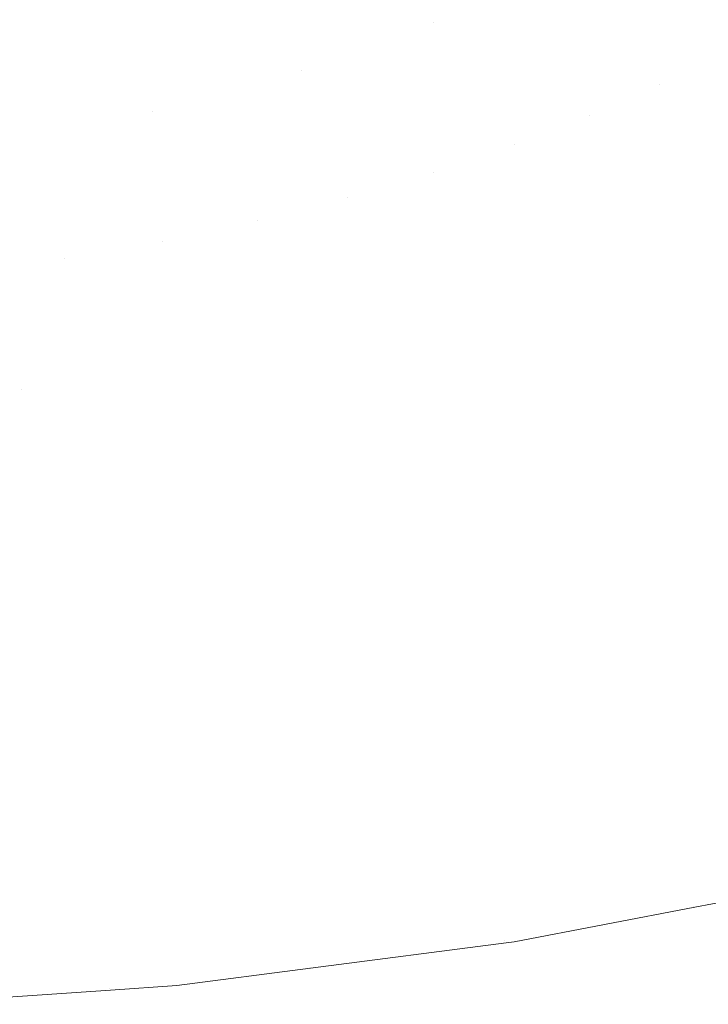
# Model space of a CAD drawing. Header units: centimetres. Extents: x 54.006 to 54.208, y 4.9 to 5.
# Tile 2 of 9: x 54.035 to 54.081, y 4.901 to 4.967. Entities that reach past the tile are written whole.
import ezdxf

# ---------------------------------------------------------------- set-up
doc = ezdxf.new("R2010")
doc.units = ezdxf.units.CM
doc.header["$LTSCALE"] = 2.54
doc.layers.add('Lucido design-1', color=7, linetype='Continuous')

# ---------------------------------------------------------------- blocks, each defined once
blk = doc.blocks.new('Gruppo-1')
at = {"color": 7, "linetype": 'Continuous', "lineweight": 9}
for points, invisible_edges in [([(54.070593, 4.970012, -2681.106077), (54.062966, 4.966447, -2681.106077), (54.052632, 4.972598, -2681.109558), (54.058864, 4.97551, -2681.109558)], 15), ([(54.070593, 4.970012, -2717.206077), (54.062966, 4.966447, -2717.206077), (54.052632, 4.972598, -2717.209558), (54.058864, 4.97551, -2717.209558)], 15), ([(54.023633, 4.973423, -2681.112189), (54.030581, 4.974787, -2681.112189), (54.037314, 4.967731, -2681.109558), (54.028428, 4.965986, -2681.109558)], 15), ([(54.023633, 4.973423, -2717.212189), (54.030581, 4.974787, -2717.212189), (54.037314, 4.967731, -2717.209558), (54.028428, 4.965986, -2717.209558)], 15), ([(54.070593, 4.970012, -2681.106077), (54.07701, 4.973797, -2681.106077), (54.090069, 4.968931, -2681.101649), (54.082464, 4.964446, -2681.101649)], 15), ([(54.070593, 4.970012, -2717.206077), (54.07701, 4.973797, -2717.206077), (54.090069, 4.968931, -2717.201649), (54.082464, 4.964446, -2717.201649)], 15), ([(54.045425, 4.969969, -2681.109558), (54.052632, 4.972598, -2681.109558), (54.062966, 4.966447, -2681.106077), (54.054148, 4.96323, -2681.106077)], 15), ([(54.045425, 4.969969, -2717.209558), (54.052632, 4.972598, -2717.209558), (54.062966, 4.966447, -2717.206077), (54.054148, 4.96323, -2717.206077)], 15), ([(54.054148, 4.96323, -2681.106077), (54.044222, 4.960491, -2681.106077), (54.037314, 4.967731, -2681.109558), (54.045425, 4.969969, -2681.109558)], 15), ([(54.054148, 4.96323, -2717.206077), (54.044222, 4.960491, -2717.206077), (54.037314, 4.967731, -2717.209558), (54.045425, 4.969969, -2717.209558)], 15), ([(54.073426, 4.960222, -2681.101649), (54.062966, 4.966447, -2681.106077), (54.070593, 4.970012, -2681.106077)], 11), ([(54.073426, 4.960222, -2717.201649), (54.062966, 4.966447, -2717.206077), (54.070593, 4.970012, -2717.206077)], 11), ([(54.070593, 4.970012, -2681.106077), (54.078125, 4.962292, -2681.101649), (54.073426, 4.960222, -2681.101649)], 11), ([(54.070593, 4.970012, -2681.106077), (54.082464, 4.964446, -2681.101649), (54.078125, 4.962292, -2681.101649)], 11), ([(54.070593, 4.970012, -2717.206077), (54.078125, 4.962292, -2717.201649), (54.073426, 4.960222, -2717.201649)], 11), ([(54.070593, 4.970012, -2717.206077), (54.082464, 4.964446, -2717.201649), (54.078125, 4.962292, -2717.201649)], 11), ([(54.028428, 4.965986, -2681.109558), (54.037314, 4.967731, -2681.109558), (54.044222, 4.960491, -2681.106077), (54.033348, 4.958357, -2681.106077)], 15), ([(54.028428, 4.965986, -2717.209558), (54.037314, 4.967731, -2717.209558), (54.044222, 4.960491, -2717.206077), (54.033348, 4.958357, -2717.206077)], 15), ([(54.062976, 4.95641, -2681.101649), (54.054148, 4.96323, -2681.106077), (54.062966, 4.966447, -2681.106077)], 11), ([(54.062976, 4.95641, -2717.201649), (54.054148, 4.96323, -2717.206077), (54.062966, 4.966447, -2717.206077)], 11), ([(54.062966, 4.966447, -2681.106077), (54.068373, 4.958255, -2681.101649), (54.062976, 4.95641, -2681.101649)], 11), ([(54.062966, 4.966447, -2681.106077), (54.073426, 4.960222, -2681.101649), (54.068373, 4.958255, -2681.101649)], 11), ([(54.062966, 4.966447, -2717.206077), (54.068373, 4.958255, -2717.201649), (54.062976, 4.95641, -2717.201649)], 11), ([(54.062966, 4.966447, -2717.206077), (54.073426, 4.960222, -2717.201649), (54.068373, 4.958255, -2717.201649)], 11), ([(54.078125, 4.962292, -2681.101649), (54.082464, 4.964446, -2681.101649), (54.088393, 4.961666, -2681.099053), (54.083715, 4.959345, -2681.099053)], 15), ([(54.078125, 4.962292, -2717.201649), (54.082464, 4.964446, -2717.201649), (54.088393, 4.961666, -2717.199053), (54.083715, 4.959345, -2717.199053)], 15), ([(54.051214, 4.953164, -2681.101649), (54.044222, 4.960491, -2681.106077), (54.054148, 4.96323, -2681.106077)], 11), ([(54.051214, 4.953164, -2717.201649), (54.044222, 4.960491, -2717.206077), (54.054148, 4.96323, -2717.206077)], 11), ([(54.054148, 4.96323, -2681.106077), (54.057249, 4.954707, -2681.101649), (54.051214, 4.953164, -2681.101649)], 11), ([(54.054148, 4.96323, -2717.206077), (54.057249, 4.954707, -2717.201649), (54.051214, 4.953164, -2717.201649)], 11), ([(54.054148, 4.96323, -2681.106077), (54.062976, 4.95641, -2681.101649), (54.057249, 4.954707, -2681.101649)], 11), ([(54.054148, 4.96323, -2717.206077), (54.062976, 4.95641, -2717.201649), (54.057249, 4.954707, -2717.201649)], 11), ([(54.083715, 4.959345, -2681.099053), (54.078651, 4.957113, -2681.099053), (54.073426, 4.960222, -2681.101649), (54.078125, 4.962292, -2681.101649)], 15), ([(54.083715, 4.959345, -2717.199053), (54.078651, 4.957113, -2717.199053), (54.073426, 4.960222, -2717.201649), (54.078125, 4.962292, -2717.201649)], 15), ([(54.038328, 4.950635, -2681.101649), (54.033348, 4.958357, -2681.106077), (54.044222, 4.960491, -2681.106077)], 11), ([(54.038328, 4.950635, -2717.201649), (54.033348, 4.958357, -2717.206077), (54.044222, 4.960491, -2717.206077)], 11), ([(54.044222, 4.960491, -2681.106077), (54.044896, 4.951802, -2681.101649), (54.038328, 4.950635, -2681.101649)], 11), ([(54.044222, 4.960491, -2717.206077), (54.044896, 4.951802, -2717.201649), (54.038328, 4.950635, -2717.201649)], 11), ([(54.044222, 4.960491, -2681.106077), (54.051214, 4.953164, -2681.101649), (54.044896, 4.951802, -2681.101649)], 11), ([(54.044222, 4.960491, -2717.206077), (54.051214, 4.953164, -2717.201649), (54.044896, 4.951802, -2717.201649)], 11), ([(54.068373, 4.958255, -2681.101649), (54.073426, 4.960222, -2681.101649), (54.078651, 4.957113, -2681.099053), (54.073204, 4.954992, -2681.099053)], 15), ([(54.068373, 4.958255, -2717.201649), (54.073426, 4.960222, -2717.201649), (54.078651, 4.957113, -2717.199053), (54.073204, 4.954992, -2717.199053)], 15), ([(54.089267, 4.956418, -2681.096189), (54.083838, 4.954026, -2681.096189), (54.078651, 4.957113, -2681.099053), (54.083715, 4.959345, -2681.099053)], 15), ([(54.089267, 4.956418, -2717.196189), (54.083838, 4.954026, -2717.196189), (54.078651, 4.957113, -2717.199053), (54.083715, 4.959345, -2717.199053)], 15), ([(54.033348, 4.958357, -2681.106077), (54.038328, 4.950635, -2681.101649), (54.031546, 4.94968, -2681.101649)], 11), ([(54.033348, 4.958357, -2717.206077), (54.038328, 4.950635, -2717.201649), (54.031546, 4.94968, -2717.201649)], 11), ([(54.073204, 4.954992, -2681.099053), (54.067385, 4.953003, -2681.099053), (54.062976, 4.95641, -2681.101649), (54.068373, 4.958255, -2681.101649)], 15), ([(54.073204, 4.954992, -2717.199053), (54.067385, 4.953003, -2717.199053), (54.062976, 4.95641, -2717.201649), (54.068373, 4.958255, -2717.201649)], 15), ([(54.073204, 4.954992, -2681.099053), (54.078651, 4.957113, -2681.099053), (54.083838, 4.954026, -2681.096189), (54.078, 4.951753, -2681.096189)], 15), ([(54.073204, 4.954992, -2717.199053), (54.078651, 4.957113, -2717.199053), (54.083838, 4.954026, -2717.196189), (54.078, 4.951753, -2717.196189)], 15), ([(54.057249, 4.954707, -2681.101649), (54.062976, 4.95641, -2681.101649), (54.067385, 4.953003, -2681.099053), (54.061212, 4.951167, -2681.099053)], 15), ([(54.057249, 4.954707, -2717.201649), (54.062976, 4.95641, -2717.201649), (54.067385, 4.953003, -2717.199053), (54.061212, 4.951167, -2717.199053)], 15), ([(54.061212, 4.951167, -2681.099053), (54.054706, 4.949505, -2681.099053), (54.051214, 4.953164, -2681.101649), (54.057249, 4.954707, -2681.101649)], 15), ([(54.061212, 4.951167, -2717.199053), (54.054706, 4.949505, -2717.199053), (54.051214, 4.953164, -2717.201649), (54.057249, 4.954707, -2717.201649)], 15), ([(54.078, 4.951753, -2681.096189), (54.071764, 4.949621, -2681.096189), (54.067385, 4.953003, -2681.099053), (54.073204, 4.954992, -2681.099053)], 15), ([(54.078, 4.951753, -2717.196189), (54.071764, 4.949621, -2717.196189), (54.067385, 4.953003, -2717.199053), (54.073204, 4.954992, -2717.199053)], 15), ([(54.082736, 4.948554, -2681.093051), (54.078, 4.951753, -2681.096189), (54.083838, 4.954026, -2681.096189), (54.088961, 4.950977, -2681.093051)], 15), ([(54.082736, 4.948554, -2717.193051), (54.078, 4.951753, -2717.196189), (54.083838, 4.954026, -2717.196189), (54.088961, 4.950977, -2717.193051)], 15), ([(54.044896, 4.951802, -2681.101649), (54.051214, 4.953164, -2681.101649), (54.054706, 4.949505, -2681.099053), (54.047895, 4.948036, -2681.099053)], 15), ([(54.044896, 4.951802, -2717.201649), (54.051214, 4.953164, -2717.201649), (54.054706, 4.949505, -2717.199053), (54.047895, 4.948036, -2717.199053)], 15), ([(54.061212, 4.951167, -2681.099053), (54.067385, 4.953003, -2681.099053), (54.071764, 4.949621, -2681.096189), (54.065147, 4.947653, -2681.096189)], 15), ([(54.061212, 4.951167, -2717.199053), (54.067385, 4.953003, -2717.199053), (54.071764, 4.949621, -2717.196189), (54.065147, 4.947653, -2717.196189)], 15), ([(54.047895, 4.948036, -2681.099053), (54.040815, 4.946778, -2681.099053), (54.038328, 4.950635, -2681.101649), (54.044896, 4.951802, -2681.101649)], 15), ([(54.047895, 4.948036, -2717.199053), (54.040815, 4.946778, -2717.199053), (54.038328, 4.950635, -2717.201649), (54.044896, 4.951802, -2717.201649)], 15), ([(54.065147, 4.947653, -2681.096189), (54.058173, 4.945871, -2681.096189), (54.054706, 4.949505, -2681.099053), (54.061212, 4.951167, -2681.099053)], 15), ([(54.065147, 4.947653, -2717.196189), (54.058173, 4.945871, -2717.196189), (54.054706, 4.949505, -2717.199053), (54.061212, 4.951167, -2717.199053)], 15), ([(54.076087, 4.946281, -2681.093051), (54.071764, 4.949621, -2681.096189), (54.078, 4.951753, -2681.096189), (54.082736, 4.948554, -2681.093051)], 15), ([(54.076087, 4.946281, -2717.193051), (54.071764, 4.949621, -2717.196189), (54.078, 4.951753, -2717.196189), (54.082736, 4.948554, -2717.193051)], 15), ([(54.035449, 4.941845, -2681.096189), (54.031546, 4.94968, -2681.101649), (54.038328, 4.950635, -2681.101649)], 11), ([(54.035449, 4.941845, -2717.196189), (54.031546, 4.94968, -2717.201649), (54.038328, 4.950635, -2717.201649)], 11), ([(54.038328, 4.950635, -2681.101649), (54.040815, 4.946778, -2681.099053), (54.035449, 4.941845, -2681.096189)], 11), ([(54.038328, 4.950635, -2717.201649), (54.040815, 4.946778, -2717.199053), (54.035449, 4.941845, -2717.196189)], 11), ([(54.035449, 4.941845, -2681.096189), (54.027415, 4.941, -2681.096189), (54.024593, 4.948949, -2681.101649), (54.031546, 4.94968, -2681.101649)], 15), ([(54.035449, 4.941845, -2717.196189), (54.027415, 4.941, -2717.196189), (54.024593, 4.948949, -2717.201649), (54.031546, 4.94968, -2717.201649)], 15), ([(54.047895, 4.948036, -2681.099053), (54.054706, 4.949505, -2681.099053), (54.058173, 4.945871, -2681.096189), (54.050873, 4.944296, -2681.096189)], 15), ([(54.047895, 4.948036, -2717.199053), (54.054706, 4.949505, -2717.199053), (54.058173, 4.945871, -2717.196189), (54.050873, 4.944296, -2717.196189)], 15), ([(54.069033, 4.944182, -2681.093051), (54.065147, 4.947653, -2681.096189), (54.071764, 4.949621, -2681.096189), (54.076087, 4.946281, -2681.093051)], 15), ([(54.069033, 4.944182, -2717.193051), (54.065147, 4.947653, -2717.196189), (54.071764, 4.949621, -2717.196189), (54.076087, 4.946281, -2717.193051)], 15), ([(54.082736, 4.948554, -2681.093051), (54.087385, 4.945414, -2681.089632), (54.080331, 4.943002, -2681.089632), (54.076087, 4.946281, -2681.093051)], 15), ([(54.082736, 4.948554, -2717.193051), (54.087385, 4.945414, -2717.189632), (54.080331, 4.943002, -2717.189632), (54.076087, 4.946281, -2717.193051)], 15), ([(54.050873, 4.944296, -2681.096189), (54.043284, 4.942949, -2681.096189), (54.040815, 4.946778, -2681.099053), (54.047895, 4.948036, -2681.099053)], 15), ([(54.050873, 4.944296, -2717.196189), (54.043284, 4.942949, -2717.196189), (54.040815, 4.946778, -2717.199053), (54.047895, 4.948036, -2717.199053)], 15), ([(54.061597, 4.942282, -2681.093051), (54.058173, 4.945871, -2681.096189), (54.065147, 4.947653, -2681.096189), (54.069033, 4.944182, -2681.093051)], 15), ([(54.061597, 4.942282, -2717.193051), (54.058173, 4.945871, -2717.196189), (54.065147, 4.947653, -2717.196189), (54.069033, 4.944182, -2717.193051)], 15), ([(54.040815, 4.946778, -2681.099053), (54.043284, 4.942949, -2681.096189), (54.035449, 4.941845, -2681.096189)], 11), ([(54.040815, 4.946778, -2717.199053), (54.043284, 4.942949, -2717.196189), (54.035449, 4.941845, -2717.196189)], 11), ([(54.076087, 4.946281, -2681.093051), (54.080331, 4.943002, -2681.089632), (54.072846, 4.940776, -2681.089632), (54.069033, 4.944182, -2681.093051)], 15), ([(54.076087, 4.946281, -2717.193051), (54.080331, 4.943002, -2717.189632), (54.072846, 4.940776, -2717.189632), (54.069033, 4.944182, -2717.193051)], 15), ([(54.053814, 4.940604, -2681.093051), (54.050873, 4.944296, -2681.096189), (54.058173, 4.945871, -2681.096189), (54.061597, 4.942282, -2681.093051)], 15), ([(54.053814, 4.940604, -2717.193051), (54.050873, 4.944296, -2717.196189), (54.058173, 4.945871, -2717.196189), (54.061597, 4.942282, -2717.193051)], 15), ([(54.084468, 4.939806, -2681.085929), (54.080331, 4.943002, -2681.089632), (54.087385, 4.945414, -2681.089632), (54.091917, 4.942353, -2681.085929)], 15), ([(54.084468, 4.939806, -2717.185929), (54.080331, 4.943002, -2717.189632), (54.087385, 4.945414, -2717.189632), (54.091917, 4.942353, -2717.185929)], 15), ([(54.045723, 4.939167, -2681.093051), (54.043284, 4.942949, -2681.096189), (54.050873, 4.944296, -2681.096189), (54.053814, 4.940604, -2681.093051)], 15), ([(54.045723, 4.939167, -2717.193051), (54.043284, 4.942949, -2717.196189), (54.050873, 4.944296, -2717.196189), (54.053814, 4.940604, -2717.193051)], 15), ([(54.069033, 4.944182, -2681.093051), (54.072846, 4.940776, -2681.089632), (54.064958, 4.93876, -2681.089632), (54.061597, 4.942282, -2681.093051)], 15), ([(54.069033, 4.944182, -2717.193051), (54.072846, 4.940776, -2717.189632), (54.064958, 4.93876, -2717.189632), (54.061597, 4.942282, -2717.193051)], 15), ([(54.037369, 4.93799, -2681.093051), (54.035449, 4.941845, -2681.096189), (54.043284, 4.942949, -2681.096189), (54.045723, 4.939167, -2681.093051)], 15), ([(54.037369, 4.93799, -2717.193051), (54.035449, 4.941845, -2717.196189), (54.043284, 4.942949, -2717.196189), (54.045723, 4.939167, -2717.193051)], 15), ([(54.076564, 4.937456, -2681.085929), (54.072846, 4.940776, -2681.089632), (54.080331, 4.943002, -2681.089632), (54.084468, 4.939806, -2681.085929)], 15), ([(54.076564, 4.937456, -2717.185929), (54.072846, 4.940776, -2717.189632), (54.080331, 4.943002, -2717.189632), (54.084468, 4.939806, -2717.185929)], 15), ([(54.061597, 4.942282, -2681.093051), (54.064958, 4.93876, -2681.089632), (54.056701, 4.936979, -2681.089632), (54.053814, 4.940604, -2681.093051)], 15), ([(54.061597, 4.942282, -2717.193051), (54.064958, 4.93876, -2717.189632), (54.056701, 4.936979, -2717.189632), (54.053814, 4.940604, -2717.193051)], 15), ([(54.028803, 4.93709, -2681.093051), (54.027415, 4.941, -2681.096189), (54.035449, 4.941845, -2681.096189), (54.037369, 4.93799, -2681.093051)], 15), ([(54.028803, 4.93709, -2717.193051), (54.027415, 4.941, -2717.196189), (54.035449, 4.941845, -2717.196189), (54.037369, 4.93799, -2717.193051)], 15), ([(54.068234, 4.935327, -2681.085929), (54.064958, 4.93876, -2681.089632), (54.072846, 4.940776, -2681.089632), (54.076564, 4.937456, -2681.085929)], 15), ([(54.068234, 4.935327, -2717.185929), (54.064958, 4.93876, -2717.189632), (54.072846, 4.940776, -2717.189632), (54.076564, 4.937456, -2717.185929)], 15), ([(54.053814, 4.940604, -2681.093051), (54.056701, 4.936979, -2681.089632), (54.048117, 4.935455, -2681.089632), (54.045723, 4.939167, -2681.093051)], 15), ([(54.053814, 4.940604, -2717.193051), (54.056701, 4.936979, -2717.189632), (54.048117, 4.935455, -2717.189632), (54.045723, 4.939167, -2717.193051)], 15), ([(54.084468, 4.939806, -2681.085929), (54.088468, 4.936716, -2681.081942), (54.080159, 4.934245, -2681.081942), (54.076564, 4.937456, -2681.085929)], 15), ([(54.084468, 4.939806, -2717.185929), (54.088468, 4.936716, -2717.181942), (54.080159, 4.934245, -2717.181942), (54.076564, 4.937456, -2717.185929)], 15), ([(54.045723, 4.939167, -2681.093051), (54.048117, 4.935455, -2681.089632), (54.039254, 4.934206, -2681.089632), (54.037369, 4.93799, -2681.093051)], 15), ([(54.045723, 4.939167, -2717.193051), (54.048117, 4.935455, -2717.189632), (54.039254, 4.934206, -2717.189632), (54.037369, 4.93799, -2717.193051)], 15), ([(54.059515, 4.933447, -2681.085929), (54.056701, 4.936979, -2681.089632), (54.064958, 4.93876, -2681.089632), (54.068234, 4.935327, -2681.085929)], 15), ([(54.059515, 4.933447, -2717.185929), (54.056701, 4.936979, -2717.189632), (54.064958, 4.93876, -2717.189632), (54.068234, 4.935327, -2717.185929)], 15), ([(54.037369, 4.93799, -2681.093051), (54.039254, 4.934206, -2681.089632), (54.030166, 4.933251, -2681.089632), (54.028803, 4.93709, -2681.093051)], 15), ([(54.037369, 4.93799, -2717.193051), (54.039254, 4.934206, -2717.189632), (54.030166, 4.933251, -2717.189632), (54.028803, 4.93709, -2717.193051)], 15), ([(54.076564, 4.937456, -2681.085929), (54.080159, 4.934245, -2681.081942), (54.071402, 4.932007, -2681.081942), (54.068234, 4.935327, -2681.085929)], 15), ([(54.076564, 4.937456, -2717.185929), (54.080159, 4.934245, -2717.181942), (54.071402, 4.932007, -2717.181942), (54.068234, 4.935327, -2717.185929)], 15), ([(54.05045, 4.931837, -2681.085929), (54.048117, 4.935455, -2681.089632), (54.056701, 4.936979, -2681.089632), (54.059515, 4.933447, -2681.085929)], 15), ([(54.05045, 4.931837, -2717.185929), (54.048117, 4.935455, -2717.189632), (54.056701, 4.936979, -2717.189632), (54.059515, 4.933447, -2717.185929)], 15), ([(54.083606, 4.931166, -2681.077674), (54.080159, 4.934245, -2681.081942), (54.088468, 4.936716, -2681.081942), (54.092303, 4.933753, -2681.077674)], 15), ([(54.083606, 4.931166, -2717.177674), (54.080159, 4.934245, -2717.181942), (54.088468, 4.936716, -2717.181942), (54.092303, 4.933753, -2717.177674)], 15), ([(54.041091, 4.930518, -2681.085929), (54.039254, 4.934206, -2681.089632), (54.048117, 4.935455, -2681.089632), (54.05045, 4.931837, -2681.085929)], 15), ([(54.041091, 4.930518, -2717.185929), (54.039254, 4.934206, -2717.189632), (54.048117, 4.935455, -2717.189632), (54.05045, 4.931837, -2717.185929)], 15), ([(54.068234, 4.935327, -2681.085929), (54.071402, 4.932007, -2681.081942), (54.062236, 4.93003, -2681.081942), (54.059515, 4.933447, -2681.085929)], 15), ([(54.068234, 4.935327, -2717.185929), (54.071402, 4.932007, -2717.181942), (54.062236, 4.93003, -2717.181942), (54.059515, 4.933447, -2717.185929)], 15), ([(54.031494, 4.92951, -2681.085929), (54.030166, 4.933251, -2681.089632), (54.039254, 4.934206, -2681.089632), (54.041091, 4.930518, -2681.085929)], 15), ([(54.031494, 4.92951, -2717.185929), (54.030166, 4.933251, -2717.189632), (54.039254, 4.934206, -2717.189632), (54.041091, 4.930518, -2717.185929)], 15), ([(54.074439, 4.928824, -2681.077674), (54.071402, 4.932007, -2681.081942), (54.080159, 4.934245, -2681.081942), (54.083606, 4.931166, -2681.077674)], 15), ([(54.074439, 4.928824, -2717.177674), (54.071402, 4.932007, -2717.181942), (54.080159, 4.934245, -2717.181942), (54.083606, 4.931166, -2717.177674)], 15), ([(54.059515, 4.933447, -2681.085929), (54.062236, 4.93003, -2681.081942), (54.052706, 4.928337, -2681.081942), (54.05045, 4.931837, -2681.085929)], 15), ([(54.059515, 4.933447, -2717.185929), (54.062236, 4.93003, -2717.181942), (54.052706, 4.928337, -2717.181942), (54.05045, 4.931837, -2717.185929)], 15), ([(54.05045, 4.931837, -2681.085929), (54.052706, 4.928337, -2681.081942), (54.042867, 4.926952, -2681.081942), (54.041091, 4.930518, -2681.085929)], 15), ([(54.05045, 4.931837, -2717.185929), (54.052706, 4.928337, -2717.181942), (54.042867, 4.926952, -2717.181942), (54.041091, 4.930518, -2717.185929)], 15), ([(54.064845, 4.926755, -2681.077674), (54.062236, 4.93003, -2681.081942), (54.071402, 4.932007, -2681.081942), (54.074439, 4.928824, -2681.077674)], 15), ([(54.064845, 4.926755, -2717.177674), (54.062236, 4.93003, -2717.181942), (54.071402, 4.932007, -2717.181942), (54.074439, 4.928824, -2717.177674)], 15), ([(54.083606, 4.931166, -2681.077674), (54.086875, 4.928246, -2681.073129), (54.077321, 4.925805, -2681.073129), (54.074439, 4.928824, -2681.077674)], 15), ([(54.083606, 4.931166, -2717.177674), (54.086875, 4.928246, -2717.173129), (54.077321, 4.925805, -2717.173129), (54.074439, 4.928824, -2717.177674)], 15), ([(54.041091, 4.930518, -2681.085929), (54.042867, 4.926952, -2681.081942), (54.032779, 4.925891, -2681.081942), (54.031494, 4.92951, -2681.085929)], 15), ([(54.041091, 4.930518, -2717.185929), (54.042867, 4.926952, -2717.181942), (54.032779, 4.925891, -2717.181942), (54.031494, 4.92951, -2717.185929)], 15), ([(54.054869, 4.924983, -2681.077674), (54.052706, 4.928337, -2681.081942), (54.062236, 4.93003, -2681.081942), (54.064845, 4.926755, -2681.077674)], 15), ([(54.054869, 4.924983, -2717.177674), (54.052706, 4.928337, -2717.181942), (54.062236, 4.93003, -2717.181942), (54.064845, 4.926755, -2717.177674)], 15), ([(54.074439, 4.928824, -2681.077674), (54.077321, 4.925805, -2681.073129), (54.067319, 4.923647, -2681.073129), (54.064845, 4.926755, -2681.077674)], 15), ([(54.074439, 4.928824, -2717.177674), (54.077321, 4.925805, -2717.173129), (54.067319, 4.923647, -2717.173129), (54.064845, 4.926755, -2717.177674)], 15), ([(54.04457, 4.923533, -2681.077674), (54.042867, 4.926952, -2681.081942), (54.052706, 4.928337, -2681.081942), (54.054869, 4.924983, -2681.077674)], 15), ([(54.04457, 4.923533, -2717.177674), (54.042867, 4.926952, -2717.181942), (54.052706, 4.928337, -2717.181942), (54.054869, 4.924983, -2717.177674)], 15), ([(54.080022, 4.922974, -2681.068316), (54.077321, 4.925805, -2681.073129), (54.086875, 4.928246, -2681.073129), (54.089941, 4.925508, -2681.068316)], 15), ([(54.080022, 4.922974, -2717.168316), (54.077321, 4.925805, -2717.173129), (54.086875, 4.928246, -2717.173129), (54.089941, 4.925508, -2717.168316)], 15), ([(54.03401, 4.922422, -2681.077674), (54.032779, 4.925891, -2681.081942), (54.042867, 4.926952, -2681.081942), (54.04457, 4.923533, -2681.077674)], 15), ([(54.03401, 4.922422, -2717.177674), (54.032779, 4.925891, -2717.181942), (54.042867, 4.926952, -2717.181942), (54.04457, 4.923533, -2717.177674)], 15), ([(54.064845, 4.926755, -2681.077674), (54.067319, 4.923647, -2681.073129), (54.056922, 4.921801, -2681.073129), (54.054869, 4.924983, -2681.077674)], 15), ([(54.064845, 4.926755, -2717.177674), (54.067319, 4.923647, -2717.173129), (54.056922, 4.921801, -2717.173129), (54.054869, 4.924983, -2717.177674)], 15), ([(54.06964, 4.920734, -2681.068316), (54.067319, 4.923647, -2681.073129), (54.077321, 4.925805, -2681.073129), (54.080022, 4.922974, -2681.068316)], 15), ([(54.06964, 4.920734, -2717.168316), (54.067319, 4.923647, -2717.173129), (54.077321, 4.925805, -2717.173129), (54.080022, 4.922974, -2717.168316)], 15), ([(54.089941, 4.925508, -2681.068316), (54.092775, 4.922977, -2681.063248), (54.082519, 4.920357, -2681.063248), (54.080022, 4.922974, -2681.068316)], 15), ([(54.089941, 4.925508, -2717.168316), (54.092775, 4.922977, -2717.163248), (54.082519, 4.920357, -2717.163248), (54.080022, 4.922974, -2717.168316)], 15), ([(54.054869, 4.924983, -2681.077674), (54.056922, 4.921801, -2681.073129), (54.046186, 4.920289, -2681.073129), (54.04457, 4.923533, -2681.077674)], 15), ([(54.054869, 4.924983, -2717.177674), (54.056922, 4.921801, -2717.173129), (54.046186, 4.920289, -2717.173129), (54.04457, 4.923533, -2717.177674)], 15), ([(54.04457, 4.923533, -2681.077674), (54.046186, 4.920289, -2681.073129), (54.035179, 4.919131, -2681.073129), (54.03401, 4.922422, -2681.077674)], 15), ([(54.04457, 4.923533, -2717.177674), (54.046186, 4.920289, -2717.173129), (54.035179, 4.919131, -2717.173129), (54.03401, 4.922422, -2717.177674)], 15), ([(54.058846, 4.918817, -2681.068316), (54.056922, 4.921801, -2681.073129), (54.067319, 4.923647, -2681.073129), (54.06964, 4.920734, -2681.068316)], 15), ([(54.058846, 4.918817, -2717.168316), (54.056922, 4.921801, -2717.173129), (54.067319, 4.923647, -2717.173129), (54.06964, 4.920734, -2717.168316)], 15), ([(54.080022, 4.922974, -2681.068316), (54.082519, 4.920357, -2681.063248), (54.071784, 4.918041, -2681.063248), (54.06964, 4.920734, -2681.068316)], 15), ([(54.080022, 4.922974, -2717.168316), (54.082519, 4.920357, -2717.163248), (54.071784, 4.918041, -2717.163248), (54.06964, 4.920734, -2717.168316)], 15), ([(54.047701, 4.917247, -2681.068316), (54.046186, 4.920289, -2681.073129), (54.056922, 4.921801, -2681.073129), (54.058846, 4.918817, -2681.068316)], 15), ([(54.047701, 4.917247, -2717.168316), (54.046186, 4.920289, -2717.173129), (54.056922, 4.921801, -2717.173129), (54.058846, 4.918817, -2717.168316)], 15), ([(54.036274, 4.916046, -2681.068316), (54.035179, 4.919131, -2681.073129), (54.046186, 4.920289, -2681.073129), (54.047701, 4.917247, -2681.068316)], 15), ([(54.036274, 4.916046, -2717.168316), (54.035179, 4.919131, -2717.173129), (54.046186, 4.920289, -2717.173129), (54.047701, 4.917247, -2717.168316)], 15), ([(54.06964, 4.920734, -2681.068316), (54.071784, 4.918041, -2681.063248), (54.060624, 4.916059, -2681.063248), (54.058846, 4.918817, -2681.068316)], 15), ([(54.06964, 4.920734, -2717.168316), (54.071784, 4.918041, -2717.163248), (54.060624, 4.916059, -2717.163248), (54.058846, 4.918817, -2717.168316)], 15), ([(54.073733, 4.915594, -2681.057941), (54.071784, 4.918041, -2681.063248), (54.082519, 4.920357, -2681.063248), (54.084788, 4.917979, -2681.057941)], 15), ([(54.073733, 4.915594, -2717.157941), (54.071784, 4.918041, -2717.163248), (54.082519, 4.920357, -2717.163248), (54.084788, 4.917979, -2717.157941)], 15), ([(54.02464, 4.91523, -2681.068316), (54.023972, 4.918345, -2681.073129), (54.035179, 4.919131, -2681.073129), (54.036274, 4.916046, -2681.068316)], 15), ([(54.02464, 4.91523, -2717.168316), (54.023972, 4.918345, -2717.173129), (54.035179, 4.919131, -2717.173129), (54.036274, 4.916046, -2717.168316)], 15), ([(54.058846, 4.918817, -2681.068316), (54.060624, 4.916059, -2681.063248), (54.049101, 4.914436, -2681.063248), (54.047701, 4.917247, -2681.068316)], 15), ([(54.058846, 4.918817, -2717.168316), (54.060624, 4.916059, -2717.163248), (54.049101, 4.914436, -2717.163248), (54.047701, 4.917247, -2717.168316)], 15), ([(54.06224, 4.913553, -2681.057941), (54.060624, 4.916059, -2681.063248), (54.071784, 4.918041, -2681.063248), (54.073733, 4.915594, -2681.057941)], 15), ([(54.06224, 4.913553, -2717.157941), (54.060624, 4.916059, -2717.163248), (54.071784, 4.918041, -2717.163248), (54.073733, 4.915594, -2717.157941)], 15), ([(54.084788, 4.917979, -2681.057941), (54.086807, 4.915864, -2681.052415), (54.075467, 4.913418, -2681.052415), (54.073733, 4.915594, -2681.057941)], 15), ([(54.084788, 4.917979, -2717.157941), (54.086807, 4.915864, -2717.152415), (54.075467, 4.913418, -2717.152415), (54.073733, 4.915594, -2717.157941)], 15), ([(54.047701, 4.917247, -2681.068316), (54.049101, 4.914436, -2681.063248), (54.037287, 4.913194, -2681.063248), (54.036274, 4.916046, -2681.068316)], 15), ([(54.047701, 4.917247, -2717.168316), (54.049101, 4.914436, -2717.163248), (54.037287, 4.913194, -2717.163248), (54.036274, 4.916046, -2717.168316)], 15), ([(54.036274, 4.916046, -2681.068316), (54.037287, 4.913194, -2681.063248), (54.025258, 4.91235, -2681.063248), (54.02464, 4.91523, -2681.068316)], 15), ([(54.036274, 4.916046, -2717.168316), (54.037287, 4.913194, -2717.163248), (54.025258, 4.91235, -2717.163248), (54.02464, 4.91523, -2717.168316)], 15), ([(54.050374, 4.911882, -2681.057941), (54.049101, 4.914436, -2681.063248), (54.060624, 4.916059, -2681.063248), (54.06224, 4.913553, -2681.057941)], 15), ([(54.050374, 4.911882, -2717.157941), (54.049101, 4.914436, -2717.163248), (54.060624, 4.916059, -2717.163248), (54.06224, 4.913553, -2717.157941)], 15), ([(54.073733, 4.915594, -2681.057941), (54.075467, 4.913418, -2681.052415), (54.063678, 4.911324, -2681.052415), (54.06224, 4.913553, -2681.057941)], 15), ([(54.073733, 4.915594, -2717.157941), (54.075467, 4.913418, -2717.152415), (54.063678, 4.911324, -2717.152415), (54.06224, 4.913553, -2717.157941)], 15), ([(54.076967, 4.911534, -2681.046694), (54.075467, 4.913418, -2681.052415), (54.086807, 4.915864, -2681.052415), (54.088554, 4.914033, -2681.046694)], 15), ([(54.076967, 4.911534, -2717.146694), (54.075467, 4.913418, -2717.152415), (54.086807, 4.915864, -2717.152415), (54.088554, 4.914033, -2717.146694)], 15), ([(54.038207, 4.910603, -2681.057941), (54.037287, 4.913194, -2681.063248), (54.049101, 4.914436, -2681.063248), (54.050374, 4.911882, -2681.057941)], 15), ([(54.038207, 4.910603, -2717.157941), (54.037287, 4.913194, -2717.163248), (54.049101, 4.914436, -2717.163248), (54.050374, 4.911882, -2717.157941)], 15), ([(54.088554, 4.914033, -2681.046694), (54.09001, 4.912506, -2681.040804), (54.078219, 4.909963, -2681.040804), (54.076967, 4.911534, -2681.046694)], 15), ([(54.088554, 4.914033, -2717.146694), (54.09001, 4.912506, -2717.140804), (54.078219, 4.909963, -2717.140804), (54.076967, 4.911534, -2717.146694)], 15), ([(54.025819, 4.909733, -2681.057941), (54.025258, 4.91235, -2681.063248), (54.037287, 4.913194, -2681.063248), (54.038207, 4.910603, -2681.057941)], 15), ([(54.025819, 4.909733, -2717.157941), (54.025258, 4.91235, -2717.163248), (54.037287, 4.913194, -2717.163248), (54.038207, 4.910603, -2717.157941)], 15), ([(54.06224, 4.913553, -2681.057941), (54.063678, 4.911324, -2681.052415), (54.051505, 4.90961, -2681.052415), (54.050374, 4.911882, -2681.057941)], 15), ([(54.06224, 4.913553, -2717.157941), (54.063678, 4.911324, -2717.152415), (54.051505, 4.90961, -2717.152415), (54.050374, 4.911882, -2717.157941)], 15), ([(54.064922, 4.909394, -2681.046694), (54.063678, 4.911324, -2681.052415), (54.075467, 4.913418, -2681.052415), (54.076967, 4.911534, -2681.046694)], 15), ([(54.064922, 4.909394, -2717.146694), (54.063678, 4.911324, -2717.152415), (54.075467, 4.913418, -2717.152415), (54.076967, 4.911534, -2717.146694)], 15), ([(54.079207, 4.908722, -2681.034776), (54.078219, 4.909963, -2681.040804), (54.09001, 4.912506, -2681.040804), (54.091161, 4.9113, -2681.034776)], 15), ([(54.079207, 4.908722, -2717.134776), (54.078219, 4.909963, -2717.140804), (54.09001, 4.912506, -2717.140804), (54.091161, 4.9113, -2717.134776)], 15), ([(54.050374, 4.911882, -2681.057941), (54.051505, 4.90961, -2681.052415), (54.039025, 4.908298, -2681.052415), (54.038207, 4.910603, -2681.057941)], 15), ([(54.050374, 4.911882, -2717.157941), (54.051505, 4.90961, -2717.152415), (54.039025, 4.908298, -2717.152415), (54.038207, 4.910603, -2717.157941)], 15), ([(54.052485, 4.907643, -2681.046694), (54.051505, 4.90961, -2681.052415), (54.063678, 4.911324, -2681.052415), (54.064922, 4.909394, -2681.046694)], 15), ([(54.052485, 4.907643, -2717.146694), (54.051505, 4.90961, -2717.152415), (54.063678, 4.911324, -2717.152415), (54.064922, 4.909394, -2717.146694)], 15), ([(54.076967, 4.911534, -2681.046694), (54.078219, 4.909963, -2681.040804), (54.065959, 4.907785, -2681.040804), (54.064922, 4.909394, -2681.046694)], 15), ([(54.076967, 4.911534, -2717.146694), (54.078219, 4.909963, -2717.140804), (54.065959, 4.907785, -2717.140804), (54.064922, 4.909394, -2717.146694)], 15), ([(54.091161, 4.9113, -2681.034776), (54.091993, 4.910429, -2681.02864), (54.079921, 4.907825, -2681.02864), (54.079207, 4.908722, -2681.034776)], 15), ([(54.091161, 4.9113, -2717.134776), (54.091993, 4.910429, -2717.12864), (54.079921, 4.907825, -2717.12864), (54.079207, 4.908722, -2717.134776)], 15), ([(54.038207, 4.910603, -2681.057941), (54.039025, 4.908298, -2681.052415), (54.026318, 4.907406, -2681.052415), (54.025819, 4.909733, -2681.057941)], 15), ([(54.038207, 4.910603, -2717.157941), (54.039025, 4.908298, -2717.152415), (54.026318, 4.907406, -2717.152415), (54.025819, 4.909733, -2717.157941)], 15), ([(54.080353, 4.907283, -2681.022433), (54.079921, 4.907825, -2681.02864), (54.091993, 4.910429, -2681.02864), (54.092495, 4.909902, -2681.022433)], 15), ([(54.080353, 4.907283, -2717.122433), (54.079921, 4.907825, -2717.12864), (54.091993, 4.910429, -2717.12864), (54.092495, 4.909902, -2717.122433)], 15), ([(54.066779, 4.906515, -2681.034776), (54.065959, 4.907785, -2681.040804), (54.078219, 4.909963, -2681.040804), (54.079207, 4.908722, -2681.034776)], 15), ([(54.066779, 4.906515, -2717.134776), (54.065959, 4.907785, -2717.140804), (54.078219, 4.909963, -2717.140804), (54.079207, 4.908722, -2717.134776)], 15), ([(54.080353, 4.907283, -2681.022433), (54.092495, 4.909902, -2681.022433), (54.089815, 4.909069, -2681.016189)], 11), ([(54.080353, 4.907283, -2717.122433), (54.092495, 4.909902, -2717.122433), (54.089815, 4.909069, -2717.116189)], 11), ([(54.039733, 4.906302, -2681.046694), (54.039025, 4.908298, -2681.052415), (54.051505, 4.90961, -2681.052415), (54.052485, 4.907643, -2681.046694)], 15), ([(54.039733, 4.906302, -2717.146694), (54.039025, 4.908298, -2717.152415), (54.051505, 4.90961, -2717.152415), (54.052485, 4.907643, -2717.146694)], 15), ([(54.064922, 4.909394, -2681.046694), (54.065959, 4.907785, -2681.040804), (54.053302, 4.906003, -2681.040804), (54.052485, 4.907643, -2681.046694)], 15), ([(54.064922, 4.909394, -2717.146694), (54.065959, 4.907785, -2717.140804), (54.053302, 4.906003, -2717.140804), (54.052485, 4.907643, -2717.146694)], 15), ([(54.089815, 4.909069, -2681.016189), (54.080465, 4.907268, -2681.016189), (54.080353, 4.907283, -2681.022433)], 10), ([(54.089815, 4.909069, -2717.116189), (54.080465, 4.907268, -2717.116189), (54.080353, 4.907283, -2717.122433)], 10), ([(54.079207, 4.908722, -2681.034776), (54.079921, 4.907825, -2681.02864), (54.067371, 4.905596, -2681.02864), (54.066779, 4.906515, -2681.034776)], 15), ([(54.079207, 4.908722, -2717.134776), (54.079921, 4.907825, -2717.12864), (54.067371, 4.905596, -2717.12864), (54.066779, 4.906515, -2717.134776)], 15), ([(54.02675, 4.905391, -2681.046694), (54.026318, 4.907406, -2681.052415), (54.039025, 4.908298, -2681.052415), (54.039733, 4.906302, -2681.046694)], 15), ([(54.02675, 4.905391, -2717.146694), (54.026318, 4.907406, -2717.152415), (54.039025, 4.908298, -2717.152415), (54.039733, 4.906302, -2717.146694)], 15), ([(54.053947, 4.904707, -2681.034776), (54.053302, 4.906003, -2681.040804), (54.065959, 4.907785, -2681.040804), (54.066779, 4.906515, -2681.034776)], 15), ([(54.053947, 4.904707, -2717.134776), (54.053302, 4.906003, -2717.140804), (54.065959, 4.907785, -2717.140804), (54.066779, 4.906515, -2717.134776)], 15), ([(54.067729, 4.905041, -2681.022433), (54.067371, 4.905596, -2681.02864), (54.079921, 4.907825, -2681.02864), (54.080353, 4.907283, -2681.022433)], 15), ([(54.067729, 4.905041, -2717.122433), (54.067371, 4.905596, -2717.12864), (54.079921, 4.907825, -2717.12864), (54.080353, 4.907283, -2717.122433)], 15), ([(54.052485, 4.907643, -2681.046694), (54.053302, 4.906003, -2681.040804), (54.040324, 4.904638, -2681.040804), (54.039733, 4.906302, -2681.046694)], 15), ([(54.052485, 4.907643, -2717.146694), (54.053302, 4.906003, -2717.140804), (54.040324, 4.904638, -2717.140804), (54.039733, 4.906302, -2717.146694)], 15), ([(54.068377, 4.90494, -2681.016189), (54.067729, 4.905041, -2681.022433), (54.080353, 4.907283, -2681.022433)], 11), ([(54.068377, 4.90494, -2717.116189), (54.067729, 4.905041, -2717.122433), (54.080353, 4.907283, -2717.122433)], 11), ([(54.080353, 4.907283, -2681.022433), (54.080465, 4.907268, -2681.016189), (54.068377, 4.90494, -2681.016189)], 9), ([(54.080353, 4.907283, -2717.122433), (54.080465, 4.907268, -2717.116189), (54.068377, 4.90494, -2717.116189)], 9), ([(54.066779, 4.906515, -2681.034776), (54.067371, 4.905596, -2681.02864), (54.054413, 4.903771, -2681.02864), (54.053947, 4.904707, -2681.034776)], 15), ([(54.066779, 4.906515, -2717.134776), (54.067371, 4.905596, -2717.12864), (54.054413, 4.903771, -2717.12864), (54.053947, 4.904707, -2717.134776)], 15), ([(54.039733, 4.906302, -2681.046694), (54.040324, 4.904638, -2681.040804), (54.027111, 4.903711, -2681.040804), (54.02675, 4.905391, -2681.046694)], 15), ([(54.039733, 4.906302, -2717.146694), (54.040324, 4.904638, -2717.140804), (54.027111, 4.903711, -2717.140804), (54.02675, 4.905391, -2717.146694)], 15), ([(54.040791, 4.903324, -2681.034776), (54.040324, 4.904638, -2681.040804), (54.053302, 4.906003, -2681.040804), (54.053947, 4.904707, -2681.034776)], 15), ([(54.040791, 4.903324, -2717.134776), (54.040324, 4.904638, -2717.140804), (54.053302, 4.906003, -2717.140804), (54.053947, 4.904707, -2717.134776)], 15), ([(54.054695, 4.903205, -2681.022433), (54.054413, 4.903771, -2681.02864), (54.067371, 4.905596, -2681.02864), (54.067729, 4.905041, -2681.022433)], 15), ([(54.054695, 4.903205, -2717.122433), (54.054413, 4.903771, -2717.12864), (54.067371, 4.905596, -2717.12864), (54.067729, 4.905041, -2717.122433)], 15), ([(54.027395, 4.902384, -2681.034776), (54.027111, 4.903711, -2681.040804), (54.040324, 4.904638, -2681.040804), (54.040791, 4.903324, -2681.034776)], 15), ([(54.027395, 4.902384, -2717.134776), (54.027111, 4.903711, -2717.140804), (54.040324, 4.904638, -2717.140804), (54.040791, 4.903324, -2717.134776)], 15), ([(54.053947, 4.904707, -2681.034776), (54.054413, 4.903771, -2681.02864), (54.041128, 4.902375, -2681.02864), (54.040791, 4.903324, -2681.034776)], 15), ([(54.053947, 4.904707, -2717.134776), (54.054413, 4.903771, -2717.12864), (54.041128, 4.902375, -2717.12864), (54.040791, 4.903324, -2717.134776)], 15), ([(54.054769, 4.903179, -2681.016189), (54.054695, 4.903205, -2681.022433), (54.067729, 4.905041, -2681.022433)], 11), ([(54.054769, 4.903179, -2717.116189), (54.054695, 4.903205, -2717.122433), (54.067729, 4.905041, -2717.122433)], 11), ([(54.067729, 4.905041, -2681.022433), (54.067847, 4.904871, -2681.016189), (54.054769, 4.903179, -2681.016189)], 9), ([(54.067729, 4.905041, -2717.122433), (54.067847, 4.904871, -2717.116189), (54.054769, 4.903179, -2717.116189)], 9), ([(54.068377, 4.90494, -2681.016189), (54.067847, 4.904871, -2681.016189), (54.067729, 4.905041, -2681.022433)], 10), ([(54.068377, 4.90494, -2717.116189), (54.067847, 4.904871, -2717.116189), (54.067729, 4.905041, -2717.122433)], 10), ([(54.041332, 4.9018, -2681.022433), (54.041128, 4.902375, -2681.02864), (54.054413, 4.903771, -2681.02864), (54.054695, 4.903205, -2681.022433)], 15), ([(54.041332, 4.9018, -2717.122433), (54.041128, 4.902375, -2717.12864), (54.054413, 4.903771, -2717.12864), (54.054695, 4.903205, -2717.122433)], 15), ([(54.040791, 4.903324, -2681.034776), (54.041128, 4.902375, -2681.02864), (54.027601, 4.901425, -2681.02864), (54.027395, 4.902384, -2681.034776)], 15), ([(54.040791, 4.903324, -2717.134776), (54.041128, 4.902375, -2717.12864), (54.027601, 4.901425, -2717.12864), (54.027395, 4.902384, -2717.134776)], 15), ([(54.045822, 4.902021, -2681.016189), (54.041332, 4.9018, -2681.022433), (54.054695, 4.903205, -2681.022433)], 11), ([(54.045822, 4.902021, -2717.116189), (54.041332, 4.9018, -2717.122433), (54.054695, 4.903205, -2717.122433)], 11), ([(54.054695, 4.903205, -2681.022433), (54.054769, 4.903179, -2681.016189), (54.045822, 4.902021, -2681.016189)], 9), ([(54.054695, 4.903205, -2717.122433), (54.054769, 4.903179, -2717.116189), (54.045822, 4.902021, -2717.116189)], 9), ([(54.027725, 4.900846, -2681.022433), (54.027601, 4.901425, -2681.02864), (54.041128, 4.902375, -2681.02864), (54.041332, 4.9018, -2681.022433)], 15), ([(54.027725, 4.900846, -2717.122433), (54.027601, 4.901425, -2717.12864), (54.041128, 4.902375, -2717.12864), (54.041332, 4.9018, -2717.122433)], 15), ([(54.041332, 4.9018, -2681.022433), (54.041393, 4.901714, -2681.016189), (54.027759, 4.90077, -2681.016189), (54.027725, 4.900846, -2681.022433)], 13), ([(54.041332, 4.9018, -2717.122433), (54.041393, 4.901714, -2717.116189), (54.027759, 4.90077, -2717.116189), (54.027725, 4.900846, -2717.122433)], 13), ([(54.045822, 4.902021, -2681.016189), (54.041393, 4.901714, -2681.016189), (54.041332, 4.9018, -2681.022433)], 10), ([(54.045822, 4.902021, -2717.116189), (54.041393, 4.901714, -2717.116189), (54.041332, 4.9018, -2717.122433)], 10)]:
    blk.add_3dface(points, dxfattribs=dict(at, invisible_edges=invisible_edges))

msp = doc.modelspace()

# ---------------------------------------------------------------- block references
at = {"layer": 'Lucido design-1', "color": 7}
msp.add_blockref('Gruppo-1', (0, 0), dxfattribs=at)

doc.saveas('drawing.dxf')
